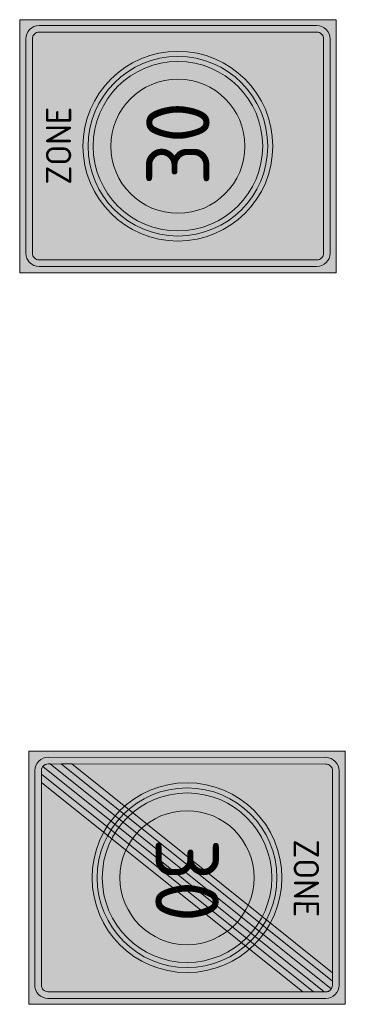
# Model space of a CAD drawing. Header units: metres. Extents: x 115632 to 117830, y 479690 to 480411.
# Tile 20 of 20: x 117823.47 to 117829.9, y 480332.09 to 480351.56. Entities that reach past the tile are written whole.
import ezdxf
from ezdxf.enums import TextEntityAlignment as Align

# ---------------------------------------------------------------- set-up
doc = ezdxf.new("R2010")
doc.units = ezdxf.units.M
doc.layers.add('N-WE-VW-VERKEERSTEKEN_BORD_ZONEBORD-S', color=7, linetype='Continuous', lineweight=25)
doc.styles.add('NLCS-RVV-M200-T25', font='NLCS-RVV.ttf')

# ---------------------------------------------------------------- blocks, each defined once
blk = doc.blocks.new('N-SVW-VERKEERSTEKEN_BORD_ZONEBORD BEGIN_A01_030-SO')
at = {"true_color": 0xffffff}
h = blk.add_hatch(color=7, dxfattribs=at)
h.dxf.hatch_style = 1
h.paths.add_polyline_path([(5.002, 6.251), (-5.002, 6.251), (-5.002, 0), (-4.756, 0), (-4.756, 5.486, -0.414214), (-4.231, 6.011), (4.247, 6.011, -0.414214), (4.772, 5.486), (4.772, 0), (5.002, 0)])
at = {"true_color": 0x191919}
h = blk.add_hatch(color=250, dxfattribs=at)
h.dxf.hatch_style = 1
h.paths.add_polyline_path([(-4.494, 5.486, -0.414214), (-4.231, 5.748), (4.247, 5.748, -0.414214), (4.51, 5.486), (4.51, 0), (4.772, 0), (4.772, 5.486, 0.414214), (4.247, 6.011), (-4.231, 6.011, 0.414214), (-4.756, 5.486), (-4.756, 0), (-4.494, 0)])
at = {"true_color": 0xffffff}
h = blk.add_hatch(color=7, dxfattribs=at)
h.dxf.hatch_style = 1
h.paths.add_polyline_path([(4.51, 5.486, 0.414214), (4.247, 5.748), (-4.231, 5.748, 0.414214), (-4.494, 5.486), (-4.494, 0), (-3.75, 0, -1), (3.75, 0), (4.51, 0)])
at = {"true_color": 0xff0000}
h = blk.add_hatch(color=1, dxfattribs=at)
h.dxf.hatch_style = 1
h.paths.add_polyline_path([(-3.75, 0), (-3.55, 0, -1), (3.55, 0), (3.75, 0, 1)])
at = {"true_color": 0xffffff}
h = blk.add_hatch(color=7, dxfattribs=at)
h.dxf.hatch_style = 1
h.paths.add_polyline_path([(-3.55, 0), (-3.35, 0, -1), (3.35, 0), (3.55, 0, 1)])
at = {"true_color": 0xff0000}
h = blk.add_hatch(color=1, dxfattribs=at)
h.dxf.hatch_style = 1
h.paths.add_polyline_path([(-3.35, 0), (-2.65, 0, -1), (2.65, 0), (3.35, 0, 1)])
at = {"true_color": 0xffffff}
h = blk.add_hatch(color=7, dxfattribs=at)
h.dxf.hatch_style = 1
h.paths.add_polyline_path([(-2.65, 0), (2.65, 0, 1)])
h = blk.add_hatch(color=7, dxfattribs=at)
h.dxf.hatch_style = 1
h.paths.add_polyline_path([(5.002, 0), (4.772, 0), (4.772, -5.491, -0.414214), (4.247, -6.016), (-4.231, -6.016, -0.414214), (-4.756, -5.491), (-4.756, 0), (-5.002, 0), (-5.002, -6.251), (5.002, -6.251)])
at = {"true_color": 0x191919}
h = blk.add_hatch(color=250, dxfattribs=at)
h.dxf.hatch_style = 1
h.paths.add_polyline_path([(-4.494, 0), (-4.756, 0), (-4.756, -5.491, 0.414214), (-4.231, -6.016), (4.247, -6.016, 0.414214), (4.772, -5.491), (4.772, 0), (4.51, 0), (4.51, -5.491, -0.414214), (4.247, -5.753), (-4.231, -5.753, -0.414214), (-4.494, -5.491)])
at = {"true_color": 0xffffff}
h = blk.add_hatch(color=7, dxfattribs=at)
h.dxf.hatch_style = 1
h.paths.add_polyline_path([(-3.75, 0), (-4.494, 0), (-4.494, -5.491, 0.414214), (-4.231, -5.753), (4.247, -5.753, 0.414214), (4.51, -5.491), (4.51, 0), (3.75, 0, -1)])
at = {"true_color": 0xff0000}
h = blk.add_hatch(color=1, dxfattribs=at)
h.dxf.hatch_style = 1
h.paths.add_polyline_path([(3.75, 0), (3.55, 0, -1), (-3.55, 0), (-3.75, 0, 1)])
at = {"true_color": 0xffffff}
h = blk.add_hatch(color=7, dxfattribs=at)
h.dxf.hatch_style = 1
h.paths.add_polyline_path([(3.55, 0), (3.35, 0, -1), (-3.35, 0), (-3.55, 0, 1)])
at = {"true_color": 0xff0000}
h = blk.add_hatch(color=1, dxfattribs=at)
h.dxf.hatch_style = 1
h.paths.add_polyline_path([(3.35, 0), (2.65, 0, -1), (-2.65, 0), (-3.35, 0, 1)])
at = {"true_color": 0xffffff}
h = blk.add_hatch(color=7, dxfattribs=at)
h.dxf.hatch_style = 1
h.paths.add_polyline_path([(2.65, 0), (-2.65, 0, 1)])
at = {"color": 251, "lineweight": 0, "true_color": 0x4b4b4b}
blk.add_lwpolyline([(-5.002, 6.251), (5.002, 6.251), (5.002, -6.251), (-5.002, -6.251)], close=True, dxfattribs=at)
at = {"color": 250, "lineweight": 0, "true_color": 0x191919}
for points in [[(-4.231, 6.011), (4.247, 6.011, -0.414214), (4.772, 5.486), (4.772, -5.491, -0.414214), (4.247, -6.016), (-4.231, -6.016, -0.414214), (-4.756, -5.491), (-4.756, 5.486, -0.414214)], [(-4.231, 5.748), (4.247, 5.748, -0.414214), (4.51, 5.486), (4.51, -5.491, -0.414214), (4.247, -5.753), (-4.231, -5.753, -0.414214), (-4.494, -5.491), (-4.494, 5.486, -0.414214)]]:
    blk.add_lwpolyline(points, format="xyb", close=True, dxfattribs=at)
at = {"color": 1, "lineweight": 0, "true_color": 0xff0000}
blk.add_circle((0, 0), 3.75, dxfattribs=at)
at = {"color": 7, "lineweight": 0, "true_color": 0xffffff}
for radius in [3.55, 3.35, 2.65]:
    blk.add_circle((0, 0), radius, dxfattribs=at)
at = {"color": 250, "true_color": 0x191919, "style": 'NLCS-RVV-M200-T25'}
for s, height, p in [('ZONE', 1, (0.02, 4.714)), ('30', 2.5, (0.1, 0))]:
    blk.add_text(s, height=height, dxfattribs=at).set_placement(p, align=Align.MIDDLE_CENTER)
blk.add_attdef('RVV_ONDERSCHRIFT', text='', height=1, dxfattribs=at).set_placement((0.02, -4.717), align=Align.MIDDLE_CENTER)
blk = doc.blocks.new('N-SVW-VERKEERSTEKEN_BORD_ZONEBORD EINDE_A01_030-SO')
at = {"true_color": 0xffffff}
h = blk.add_hatch(color=7, dxfattribs=at)
h.dxf.hatch_style = 1
h.paths.add_polyline_path([(5.002, 6.251), (-5.002, 6.251), (-5.002, 0), (-4.756, 0), (-4.756, 5.486, -0.414214), (-4.231, 6.011), (4.247, 6.011, -0.414214), (4.772, 5.486), (4.772, 0), (5.002, 0)])
at = {"true_color": 0x191919}
h = blk.add_hatch(color=250, dxfattribs=at)
h.dxf.hatch_style = 1
h.paths.add_polyline_path([(-4.494, 5.486, -0.414214), (-4.231, 5.748), (4.247, 5.748, -0.414214), (4.51, 5.486), (4.51, 0), (4.772, 0), (4.772, 5.486, 0.414214), (4.247, 6.011), (-4.231, 6.011, 0.414214), (-4.756, 5.486), (-4.756, 0), (-4.494, 0)])
at = {"true_color": 0xffffff}
h = blk.add_hatch(color=7, dxfattribs=at)
h.dxf.hatch_style = 1
h.paths.add_polyline_path([(3.753, 5.748), (-4.231, 5.748, 0.414214), (-4.494, 5.486), (-4.494, 0), (-3.75, 0, -0.568765), (1.79, 3.295)])
at = {"true_color": 0x191919}
h = blk.add_hatch(color=250, dxfattribs=at)
h.dxf.hatch_style = 1
h.paths.add_polyline_path([(-4.494, -4.981), (4.092, 5.748), (3.753, 5.748), (-4.494, -4.558)])
h = blk.add_hatch(color=250, dxfattribs=at)
h.dxf.hatch_style = 1
edge = h.paths.add_edge_path()
edge.add_line((-4.494, -5.404), (4.394, 5.703))
edge.add_arc((4.247, 5.486), 0.262, 0, 55.923, ccw=False)
edge.add_line((4.51, 5.486), (4.51, 5.424))
edge.add_line((4.51, 5.424), (-4.391, -5.699))
edge.add_arc((-4.231, -5.491), 0.263, 180, 232.4876, ccw=False)
edge.add_line((-4.494, -5.491), (-4.494, -5.404))
at = {"true_color": 0xffffff}
h = blk.add_hatch(color=7, dxfattribs=at)
h.dxf.hatch_style = 1
h.paths.add_polyline_path([(4.394, 5.703, 0.149795), (4.247, 5.748), (4.092, 5.748), (2.02, 3.159, -0.017667), (2.238, 3.009)])
h = blk.add_hatch(color=7, dxfattribs=at)
h.dxf.hatch_style = 1
h.paths.add_polyline_path([(4.51, 5.001), (4.51, 5.424), (2.445, 2.844, -0.017667), (2.639, 2.664)])
at = {"true_color": 0x191919}
h = blk.add_hatch(color=250, dxfattribs=at)
h.dxf.hatch_style = 1
h.paths.add_polyline_path([(-4.096, -5.753), (4.51, 5.001), (4.51, 4.578), (-3.758, -5.753)])
at = {"true_color": 0xffffff}
h = blk.add_hatch(color=7, dxfattribs=at)
h.dxf.hatch_style = 1
h.paths.add_polyline_path([(4.51, 4.578), (2.822, 2.469, -0.181674), (3.75, 0), (4.51, 0)])
at = {"true_color": 0xafafaf}
h = blk.add_hatch(color=253, dxfattribs=at)
h.dxf.hatch_style = 1
h.paths.add_polyline_path([(-3.75, 0), (-3.55, 0, -1), (3.55, 0), (3.75, 0, 1)])
at = {"true_color": 0xffffff}
h = blk.add_hatch(color=7, dxfattribs=at)
h.dxf.hatch_style = 1
h.paths.add_polyline_path([(-3.55, 0), (-3.35, 0, -1), (3.35, 0), (3.55, 0, 1)])
at = {"true_color": 0xafafaf}
h = blk.add_hatch(color=253, dxfattribs=at)
h.dxf.hatch_style = 1
h.paths.add_polyline_path([(-3.35, 0), (-2.65, 0, -1), (2.65, 0), (3.35, 0, 1)])
at = {"true_color": 0xffffff}
h = blk.add_hatch(color=7, dxfattribs=at)
h.dxf.hatch_style = 1
h.paths.add_polyline_path([(-2.65, 0), (2.65, 0, 1)])
h = blk.add_hatch(color=7, dxfattribs=at)
h.dxf.hatch_style = 1
h.paths.add_polyline_path([(5.002, 0), (4.772, 0), (4.772, -5.491, -0.414214), (4.247, -6.016), (-4.231, -6.016, -0.414214), (-4.756, -5.491), (-4.756, 0), (-5.002, 0), (-5.002, -6.251), (5.002, -6.251)])
at = {"true_color": 0x191919}
h = blk.add_hatch(color=250, dxfattribs=at)
h.dxf.hatch_style = 1
h.paths.add_polyline_path([(-4.494, 0), (-4.756, 0), (-4.756, -5.491, 0.414214), (-4.231, -6.016), (4.247, -6.016, 0.414214), (4.772, -5.491), (4.772, 0), (4.51, 0), (4.51, -5.491, -0.414214), (4.247, -5.753), (-4.231, -5.753, -0.414214), (-4.494, -5.491)])
at = {"true_color": 0xffffff}
h = blk.add_hatch(color=7, dxfattribs=at)
h.dxf.hatch_style = 1
h.paths.add_polyline_path([(-3.75, 0), (-4.494, 0), (-4.494, -4.558), (-2.822, -2.469, -0.181674)])
h = blk.add_hatch(color=7, dxfattribs=at)
h.dxf.hatch_style = 1
h.paths.add_polyline_path([(4.51, 0), (3.75, 0, -0.568765), (-1.79, -3.295), (-3.758, -5.753), (4.247, -5.753, 0.414214), (4.51, -5.491)])
at = {"true_color": 0xafafaf}
h = blk.add_hatch(color=253, dxfattribs=at)
h.dxf.hatch_style = 1
h.paths.add_polyline_path([(3.75, 0), (3.55, 0, -1), (-3.55, 0), (-3.75, 0, 1)])
at = {"true_color": 0xffffff}
h = blk.add_hatch(color=7, dxfattribs=at)
h.dxf.hatch_style = 1
h.paths.add_polyline_path([(3.55, 0), (3.35, 0, -1), (-3.35, 0), (-3.55, 0, 1)])
at = {"true_color": 0xafafaf}
h = blk.add_hatch(color=253, dxfattribs=at)
h.dxf.hatch_style = 1
h.paths.add_polyline_path([(3.35, 0), (2.65, 0, -1), (-2.65, 0), (-3.35, 0, 1)])
at = {"true_color": 0xffffff}
h = blk.add_hatch(color=7, dxfattribs=at)
h.dxf.hatch_style = 1
h.paths.add_polyline_path([(2.65, 0), (-2.65, 0, 1)])
h = blk.add_hatch(color=7, dxfattribs=at)
h.dxf.hatch_style = 1
h.paths.add_polyline_path([(-2.445, -2.844, -0.017667), (-2.639, -2.664), (-4.494, -4.981), (-4.494, -5.404)])
h = blk.add_hatch(color=7, dxfattribs=at)
h.dxf.hatch_style = 1
h.paths.add_polyline_path([(-2.02, -3.159, -0.017667), (-2.238, -3.009), (-4.391, -5.699, 0.165156), (-4.231, -5.753), (-4.096, -5.753)])
at = {"color": 251, "lineweight": 0, "true_color": 0x4b4b4b}
blk.add_lwpolyline([(-5.002, 6.251), (5.002, 6.251), (5.002, -6.251), (-5.002, -6.251)], close=True, dxfattribs=at)
at = {"color": 250, "lineweight": 0, "true_color": 0x191919}
for points in [[(-4.231, 6.011), (4.247, 6.011, -0.414214), (4.772, 5.486), (4.772, -5.491, -0.414214), (4.247, -6.016), (-4.231, -6.016, -0.414214), (-4.756, -5.491), (-4.756, 5.486, -0.414214)], [(-4.231, 5.748), (4.247, 5.748, -0.414214), (4.51, 5.486), (4.51, -5.491, -0.414214), (4.247, -5.753), (-4.231, -5.753, -0.414214), (-4.494, -5.491), (-4.494, 5.486, -0.414214)], [(-4.494, -5.404), (4.394, 5.703, -0.248971), (4.51, 5.486), (4.51, 5.424), (-4.391, -5.699, -0.23311), (-4.494, -5.491)]]:
    blk.add_lwpolyline(points, format="xyb", close=True, dxfattribs=at)
for points in [[(-4.494, -4.981), (4.092, 5.748), (3.753, 5.748), (-4.494, -4.558)], [(-4.096, -5.753), (4.51, 5.001), (4.51, 4.578), (-3.758, -5.753)]]:
    blk.add_lwpolyline(points, close=True, dxfattribs=at)
at = {"color": 253, "lineweight": 0, "true_color": 0xafafaf}
for radius in [3.75, 3.55, 3.35, 2.65]:
    blk.add_circle((0, 0), radius, dxfattribs=at)
at = {"color": 250, "true_color": 0x191919, "style": 'NLCS-RVV-M200-T25'}
blk.add_text('ZONE', height=1, dxfattribs=at).set_placement((0.02, 4.714), align=Align.MIDDLE_CENTER)
at = {"color": 253, "true_color": 0xafafaf, "style": 'NLCS-RVV-M200-T25'}
blk.add_text('30', height=2.5, dxfattribs=at).set_placement((0.1, 0), align=Align.MIDDLE_CENTER)
at = {"color": 250, "true_color": 0x191919, "style": 'NLCS-RVV-M200-T25'}
blk.add_attdef('RVV_ONDERSCHRIFT', text='', height=1, dxfattribs=at).set_placement((0.02, -4.717), align=Align.MIDDLE_CENTER)

msp = doc.modelspace()

# ---------------------------------------------------------------- block references
at = {"layer": 'N-WE-VW-VERKEERSTEKEN_BORD_ZONEBORD-S'}
for name, p, xscale, yscale, zscale, rotation in [('N-SVW-VERKEERSTEKEN_BORD_ZONEBORD BEGIN_A01_030-SO', (117826.595, 480349.055), 0.5, 0.5, 0.5, 89.99999999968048), ('N-SVW-VERKEERSTEKEN_BORD_ZONEBORD EINDE_A01_030-SO', (117826.775, 480334.597), 0.4999999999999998, 0.4999999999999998, 0.4999999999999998, 269.9678088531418)]:
    msp.add_blockref(name, p, dxfattribs=dict(at, xscale=xscale, yscale=yscale, zscale=zscale, rotation=rotation))

doc.saveas('drawing.dxf')
